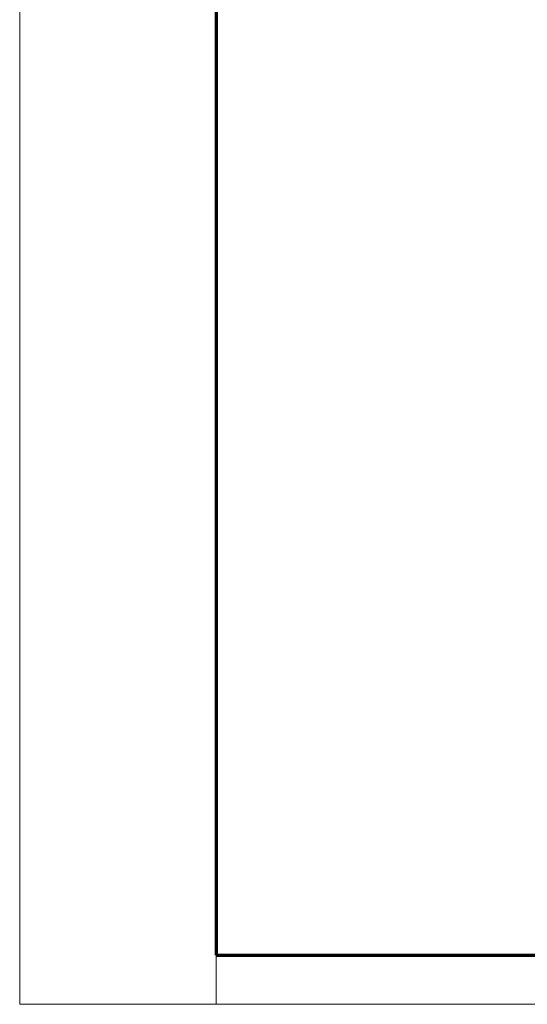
# Model space of a CAD drawing. Extents: x 229 to 926, y 37 to 878.
# Tile 1 of 194: x 229 to 281, y 37 to 137. Entities that reach past the tile are written whole.
import ezdxf

# ---------------------------------------------------------------- set-up
doc = ezdxf.new("R2010")
doc.units = 0
doc.layers.get('0').update_dxf_attribs({"lineweight": 13})
doc.layers.add('X_BI_Geometrie', color=7, linetype='Continuous', lineweight=13)

# ---------------------------------------------------------------- blocks, each defined once
blk = doc.blocks.new('Blockreferenz-A03ENJ5HI0', base_point=(228.98, 36.58))
at = {"color": 0, "linetype": 'ByBlock', "lineweight": -2, "ltscale": 0.13}
for p, q in [((228.98, 36.58), (228.98, 876.58)), ((248.98, 41.58), (248.98, 36.58)), ((925.98, 36.58), (228.98, 36.58))]:
    blk.add_line(p, q, dxfattribs=at)
at = {"color": 0, "linetype": 'ByBlock', "lineweight": 70, "ltscale": 0.7}
for p, q in [((248.98, 872.58), (248.98, 41.58)), ((248.98, 41.58), (920.98, 41.58))]:
    blk.add_line(p, q, dxfattribs=at)

msp = doc.modelspace()

# ---------------------------------------------------------------- block references
at = {"layer": 'X_BI_Geometrie', "ltscale": 0.13}
msp.add_blockref('Blockreferenz-A03ENJ5HI0', (228.98, 36.58), dxfattribs=at)

doc.saveas('drawing.dxf')
